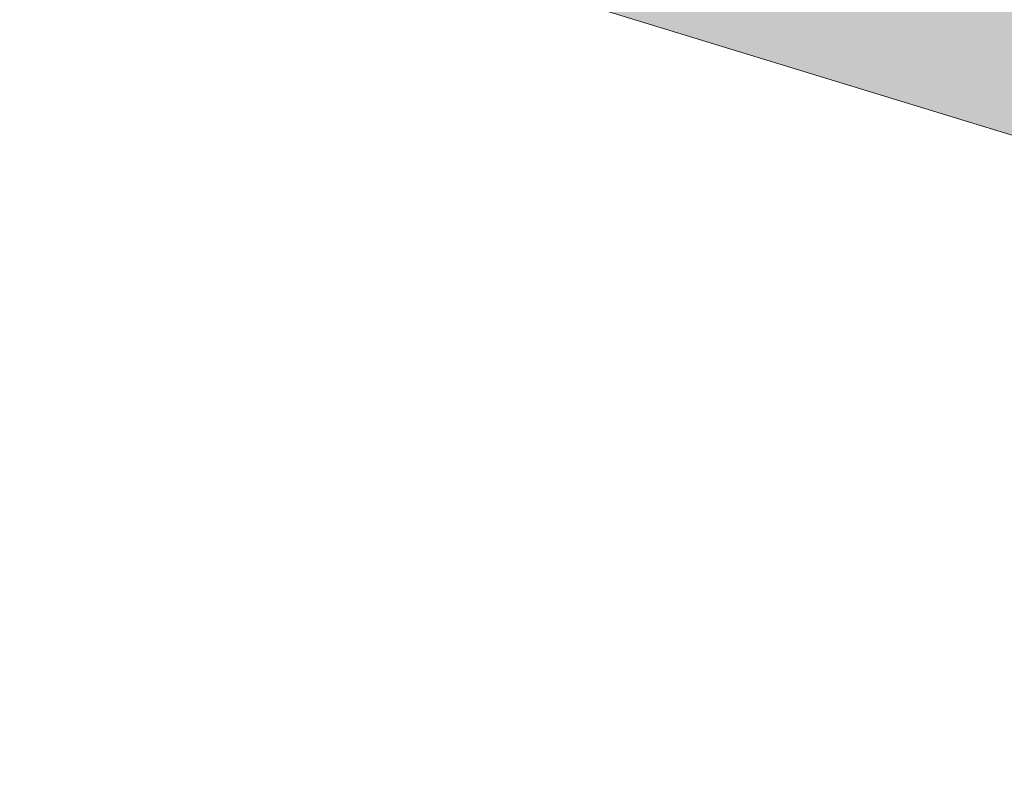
# Model space of a CAD drawing. Header units: millimetres. Extents: x -2220 to 52371, y -4077 to 6953.
# Tile 8 of 256: x 961 to 1752, y -1989 to -1369. Entities that reach past the tile are written whole.
import ezdxf

# ---------------------------------------------------------------- set-up
doc = ezdxf.new("R2010")
doc.units = ezdxf.units.MM
doc.header["$MEASUREMENT"] = 0
doc.linetypes.add('Wipeout_Contour', pattern=[1000, 0, -1000])
doc.layers.add('12_FAÇ_Façana', color=7, linetype='Continuous')
doc.layers.add('Nuevo_08_E_Envans secs', color=7, linetype='Continuous')
doc.layers.add('12_FAÇ_Façana_Pluma_Nº__102', color=7, linetype='Continuous', lineweight=5, true_color=0xcccccc)
doc.layers.add('12_FAÇ_Façana_Pluma_Nº__7', color=7, linetype='Continuous', lineweight=5)

# ---------------------------------------------------------------- blocks, each defined once
blk = doc.blocks.new('Elem Sección_14_1')
at = {"layer": '12_FAÇ_Façana_Pluma_Nº__102', "linetype": 'Continuous', "lineweight": 0, "true_color": 0xe5e5e5}
blk.add_hatch(color=254, dxfattribs=at).paths.add_polyline_path([(778.79, -1161.36), (9655.75, -3885.6), (9715.31, -3773.22), (6546.37, -2800.71), (6538.43, -2815.7), (6095.56, -2679.79), (6103.5, -2664.8), (838.34, -1048.99)])
at = {"layer": '12_FAÇ_Façana_Pluma_Nº__7', "color": 7, "linetype": 'Continuous', "lineweight": 5}
blk.add_line((813.23, -1171.93), (9655.75, -3885.6), dxfattribs=at)
blk = doc.blocks.new('Elem Sección_111_1')
at = {"color": 254, "linetype": 'Wipeout_Contour', "lineweight": 0, "ltscale": 15755.887503}
blk.add_wipeout([(968.96, -802.52), (6170.16, -2398.7), (6172.54, -2394.21), (971.34, -798.02)], dxfattribs=at).dxf.layer = 'Nuevo_08_E_Envans secs'
at = {"color": 254, "linetype": 'Wipeout_Contour', "lineweight": 0, "ltscale": 15758.288048}
blk.add_wipeout([(6162.61, -2412.93), (6167.77, -2403.19), (966.58, -807.01), (961.42, -816.75)], dxfattribs=at).dxf.layer = 'Nuevo_08_E_Envans secs'

msp = doc.modelspace()

# ---------------------------------------------------------------- block references
at = {"layer": '12_FAÇ_Façana', "lineweight": 0}
msp.add_blockref('Elem Sección_14_1', (0, 0), dxfattribs=at)

# ---------------------------------------------------------------- next in the draw order: block references
at = {"layer": 'Nuevo_08_E_Envans secs', "lineweight": 0}
msp.add_blockref('Elem Sección_111_1', (0, 0), dxfattribs=at)

doc.saveas('drawing.dxf')
